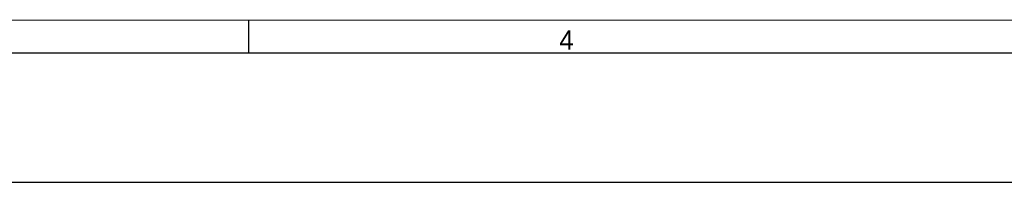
# Model space of a CAD drawing. Header units: inches. Extents: x 0 to 23.4, y 0 to 16.5.
# Tile 10 of 18: x 11.4 to 17.4, y 0 to 1. Entities that reach past the tile are written whole.
import ezdxf

# ---------------------------------------------------------------- set-up
doc = ezdxf.new("R2010")
doc.units = ezdxf.units.IN
doc.header["$LTSCALE"] = 1.28622
doc.header["$MEASUREMENT"] = 0
doc.layers.add('MIO-CMT0A_-FORMAT', color=7, linetype='CONTINUOUS')
doc.styles.add('TEXTSTYLE_2', font='gothic.ttf')

msp = doc.modelspace()

# ---------------------------------------------------------------- linework, layer by layer
at = {"layer": 'MIO-CMT0A_-FORMAT', "color": 7, "linetype": 'CONTINUOUS'}
for p, q in [((0.984252, 0.984252), (17.678271, 0.989472)), ((12.795276, 0.787402), (12.795276, 0.984252)), ((0.787402, 0.787402), (22.603989, 0.787402)), ((0, 0), (23.385827, 0))]:
    msp.add_line(p, q, dxfattribs=at)

# ---------------------------------------------------------------- texts
at = {"layer": 'MIO-CMT0A_-FORMAT', "color": 7, "linetype": 'CONTINUOUS', "insert": (14.685039, 0.925197), "char_height": 0.11811, "width": 0.09055118, "attachment_point": 1, "line_spacing_factor": 0.9, "style": 'TEXTSTYLE_2'}
msp.add_mtext('4', dxfattribs=at)

doc.saveas('drawing.dxf')
